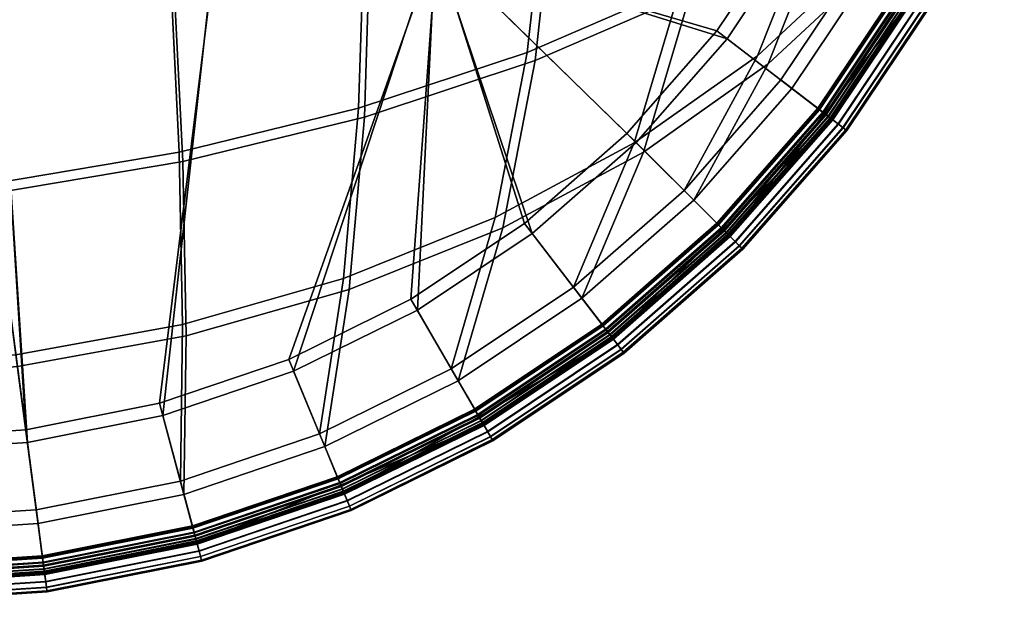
# Model space of a CAD drawing. Header units: centimetres. Extents: x -226 to 226, y -226 to 226.
# Tile 10 of 50: x 24 to 208, y -226 to -117. Entities that reach past the tile are written whole.
import ezdxf

# ---------------------------------------------------------------- set-up
doc = ezdxf.new("R2010")
doc.units = ezdxf.units.CM
doc.layers.add('Naked - Side$P - MAT - F_B - HOR', color=7, linetype='Continuous', true_color=0x7f5b5b)

msp = doc.modelspace()

# ---------------------------------------------------------------- meshes
at = {"layer": 'Naked - Side$P - MAT - F_B - HOR'}
mesh = msp.add_polyface(dxfattribs=at)
corners = [(99.13, -97.71, 381.41), (98.82, -98.33, 381.45), (101.83, -101.16, 381.93), (102.29, -100.34, 381.92), (98.33, -98.82, 381.45), (101.16, -101.83, 381.93), (97.71, -99.13, 381.41), (100.34, -102.29, 381.92), (97.04, -99.21, 381.32), (99.44, -102.51, 381.89), (96.27, -99.09, 381.2), (98.47, -102.48, 381.86), (102.48, -98.47, 381.86), (102.51, -99.44, 381.89), (105.79, -102.07, 381.86), (105.87, -100.96, 381.86), (105.45, -103.13, 381.86), (104.86, -104.08, 381.86), (104.08, -104.86, 381.86), (103.13, -105.45, 381.86), (102.07, -105.79, 381.86), (100.96, -105.87, 381.86), (133.24, -173.65, 476.52), (109.44, -189.55, 476.52), (105, -181.87, 476.76), (127.84, -166.61, 476.76), (154.77, -154.77, 476.52), (148.5, -148.5, 476.64), (109.56, -189.77, 381.86), (133.4, -173.85, 381.86), (118.66, -154.65, 381.87), (97.46, -168.81, 381.87), (154.95, -154.95, 381.86), (137.83, -137.83, 381.87), (139.2, -139.6, 476.36), (162.26, -123.31, 475.84), (113.21, -153.57, 476.76), (119.2, -122.68, 476.39), (147.91, -110.24, 475.28), (84.86, -164.97, 476.76), (87.68, -133.13, 476.75), (122.87, -89.73, 476.44), (153.8, -79.03, 476.41), (88.77, -99.04, 476.61), (155.47, -155.47, 476.17), (133.85, -174.43, 476.17), (133.24, -173.65, 476.52), (154.77, -154.77, 476.52), (168.81, -97.46, 381.87), (105.45, -103.13, 381.86), (104.86, -104.08, 381.86), (154.65, -118.66, 381.87), (104.86, -104.08, 381.86), (104.08, -104.86, 381.86), (104.08, -104.86, 381.86), (103.13, -105.45, 381.86), (103.13, -105.45, 381.86), (102.07, -105.79, 381.86), (97.46, -98.22, 376.72), (99.21, -99.99, 378.52), (98.27, -100.58, 378.52), (96.55, -98.8, 376.72), (100.58, -98.27, 378.52), (102.84, -100.47, 379.68), (102.23, -101.43, 379.68), (99.99, -99.21, 378.52), (101.43, -102.23, 379.68), (99.21, -99.99, 378.52), (99.21, -99.99, 378.52), (101.43, -102.23, 379.68), (100.47, -102.84, 379.68), (99.4, -103.21, 379.68), (97.23, -100.95, 378.52), (98.27, -103.34, 379.68), (96.12, -101.07, 378.52), (103.34, -98.27, 379.68), (105.85, -100.7, 380.08), (105.73, -101.85, 380.08), (103.21, -99.4, 379.68), (105.34, -102.94, 380.08), (104.73, -103.91, 380.08), (103.91, -104.73, 380.08), (101.43, -102.23, 379.68), (103.91, -104.73, 380.08), (102.94, -105.34, 380.08), (101.85, -105.73, 380.08), (100.7, -105.85, 380.08), (133.13, -173.5, 480.04), (129.41, -168.65, 480.04), (106.29, -184.1, 480.04), (109.35, -189.39, 480.04), (154.64, -154.64, 480.04), (150.32, -150.32, 480.04), (109.47, -189.61, 380.08), (98.66, -170.89, 380.08), (120.12, -156.55, 380.08), (133.28, -173.7, 380.08), (139.53, -139.53, 380.08), (154.81, -154.81, 380.08), (140.91, -141.31, 480.04), (114.6, -155.46, 480.04), (149.72, -111.59, 480.04), (120.67, -124.19, 480.04), (88.75, -134.77, 480.04), (85.9, -167, 480.04), (155.69, -80, 480.04), (124.38, -90.83, 480.04), (89.86, -100.26, 480.04), (170.89, -98.66, 380.08), (156.55, -120.12, 380.08), (104.73, -103.91, 380.08), (105.34, -102.94, 380.08), (103.91, -104.73, 380.08), (104.73, -103.91, 380.08), (102.94, -105.34, 380.08), (103.91, -104.73, 380.08), (101.85, -105.73, 380.08), (102.94, -105.34, 380.08)]
mesh.append_faces([[corners[k] for k in face] for face in [(0, 1, 2, 3), (1, 4, 5, 2), (4, 6, 7, 5), (6, 8, 9, 7), (8, 10, 11, 9), (12, 13, 14, 15), (13, 3, 16, 14), (3, 2, 17, 16), (2, 5, 18, 17), (5, 7, 19, 18), (7, 9, 20, 19), (9, 11, 21, 20), (22, 23, 24, 25), (26, 22, 25, 27), (28, 29, 30, 31), (29, 32, 33, 30), (27, 25, 34, 35), (25, 24, 36, 34), (34, 36, 37, 38), (36, 39, 40, 37), (38, 37, 41, 42), (37, 40, 43, 41), (44, 45, 46, 47), (48, 49, 50, 51), (51, 52, 53, 33), (33, 54, 55, 30), (30, 56, 57, 31), (58, 59, 60, 61), (62, 63, 64, 65), (65, 64, 66, 67), (68, 69, 70, 60), (60, 70, 71, 72), (72, 71, 73, 74), (75, 76, 77, 78), (78, 77, 79, 63), (63, 79, 80, 64), (64, 80, 81, 66), (82, 83, 84, 70), (70, 84, 85, 71), (71, 85, 86, 73), (87, 88, 89, 90), (91, 92, 88, 87), (93, 94, 95, 96), (96, 95, 97, 98), (88, 99, 100, 89), (99, 101, 102, 100), (100, 102, 103, 104), (101, 105, 106, 102), (102, 106, 107, 103), (108, 109, 110, 111), (109, 97, 112, 113), (97, 95, 114, 115), (95, 94, 116, 117)]])
mesh = msp.add_polyface(dxfattribs=at)
corners = [(173.65, -133.24, 476.28), (154.77, -154.77, 476.52), (148.5, -148.5, 476.64), (166.61, -127.84, 476.14), (192.26, -111, 450.69), (174.78, -134.16, 450.68), (176.13, -135.15, 471.8), (192.26, -111, 471.93), (154.95, -154.95, 381.86), (173.85, -133.4, 381.86), (154.65, -118.66, 381.87), (137.83, -137.83, 381.87), (189.55, -109.44, 476.48), (181.87, -105, 476.51), (189.77, -109.56, 381.86), (168.81, -97.46, 381.87), (162.26, -123.31, 475.84), (173.06, -96.04, 476.29), (194.02, -80.37, 476.76), (139.2, -139.6, 476.36), (147.91, -110.24, 475.28), (174.98, -134.27, 475.51), (155.96, -155.96, 475.69), (155.47, -155.47, 476.17), (174.43, -133.85, 475.97), (154.77, -154.77, 476.52), (173.65, -133.24, 476.28), (176.04, -135.08, 473.44), (192.17, -110.95, 473.57), (175.82, -134.91, 474.24), (191.92, -110.81, 474.37), (175.45, -134.63, 474.96), (191.53, -110.58, 475.11), (191.01, -110.28, 475.67), (190.41, -109.93, 476.14), (173.65, -133.24, 476.28), (189.55, -109.44, 476.48), (189.77, -109.56, 381.86), (173.85, -133.4, 381.86), (174.58, -133.96, 382.17), (190.57, -110.03, 382.17), (175.08, -134.34, 382.86), (191.12, -110.34, 382.86), (175.51, -134.68, 383.48), (191.59, -110.61, 383.48), (175.84, -134.93, 384.23), (191.95, -110.82, 384.23), (176.05, -135.09, 384.89), (192.18, -110.95, 384.89), (176.13, -135.15, 386.94), (192.26, -111, 386.94), (173.85, -133.4, 381.86), (154.95, -154.95, 381.86), (155.6, -155.6, 382.17), (156.05, -156.05, 382.86), (174.78, -134.16, 408.19), (192.26, -111, 408.19), (176.13, -135.15, 429.44), (192.26, -111, 429.44), (208.36, -86.31, 386.65), (208.36, -86.31, 473.21), (195.32, -112.77, 473.21), (195.32, -112.77, 386.65), (173.5, -133.13, 480.04), (168.65, -129.41, 480.04), (150.32, -150.32, 480.04), (154.64, -154.64, 480.04), (178.93, -137.29, 473.21), (178.93, -137.29, 386.65), (154.81, -154.81, 380.08), (139.53, -139.53, 380.08), (156.55, -120.12, 380.08), (173.7, -133.28, 380.08), (189.39, -109.35, 480.04), (184.1, -106.29, 480.04), (170.89, -98.66, 380.08), (189.61, -109.47, 380.08), (164.25, -124.83, 480.04), (196.4, -81.35, 480.04), (175.19, -97.22, 480.04), (149.72, -111.59, 480.04), (140.91, -141.31, 480.04), (174.9, -134.21, 479.8), (173.5, -133.13, 480.04), (154.64, -154.64, 480.04), (155.89, -155.89, 479.8), (195.11, -112.65, 474.98), (178.74, -137.15, 474.98), (194.52, -112.31, 476.62), (178.2, -136.74, 476.62), (193.58, -111.76, 478.04), (177.34, -136.07, 478.04), (192.35, -111.06, 479.12), (176.21, -135.21, 479.12), (190.92, -110.23, 479.8), (189.39, -109.35, 480.04), (173.5, -133.13, 480.04), (208.15, -86.22, 474.98), (207.55, -85.97, 383.36), (208.16, -86.22, 384.95), (195.12, -112.65, 384.95), (194.55, -112.32, 383.36), (189.61, -109.47, 380.08), (191.08, -110.32, 380.3), (175.05, -134.32, 380.3), (173.7, -133.28, 380.08), (192.46, -111.12, 380.96), (176.31, -135.29, 380.96), (193.64, -111.8, 382), (177.39, -136.12, 382), (178.23, -136.76, 383.36), (178.75, -137.16, 384.95), (173.7, -133.28, 380.08), (156.02, -156.02, 380.3), (154.81, -154.81, 380.08)]
mesh.append_faces([[corners[k] for k in face] for face in [(0, 1, 2, 3), (4, 5, 6, 7), (8, 9, 10, 11), (12, 0, 3, 13), (9, 14, 15, 10), (3, 2, 16, 13), (13, 16, 17, 18), (16, 19, 20, 17), (21, 22, 23, 24), (24, 23, 25, 26), (7, 6, 27, 28), (28, 27, 29, 30), (30, 29, 31, 32), (32, 31, 21, 33), (33, 21, 24, 34), (34, 24, 35, 36), (37, 38, 39, 40), (40, 39, 41, 42), (42, 41, 43, 44), (44, 43, 45, 46), (46, 45, 47, 48), (48, 47, 49, 50), (51, 52, 53, 39), (39, 53, 54, 41), (50, 49, 55, 56), (56, 55, 57, 58), (58, 57, 5, 4), (59, 60, 61, 62), (63, 64, 65, 66), (62, 61, 67, 68), (69, 70, 71, 72), (73, 74, 64, 63), (72, 71, 75, 76), (64, 74, 77, 65), (74, 78, 79, 77), (77, 79, 80, 81), (82, 83, 84, 85), (61, 86, 87, 67), (86, 88, 89, 87), (88, 90, 91, 89), (90, 92, 93, 91), (92, 94, 82, 93), (94, 95, 96, 82), (60, 97, 86, 61), (98, 99, 100, 101), (99, 59, 62, 100), (102, 103, 104, 105), (103, 106, 107, 104), (106, 108, 109, 107), (108, 101, 110, 109), (101, 100, 111, 110), (100, 62, 68, 111), (112, 104, 113, 114)]])
mesh = msp.add_polyface(dxfattribs=at)
corners = [(59.13, -102.39, 381.83), (60.59, -105.84, 381.85), (100.96, -105.87, 381.86), (98.47, -102.48, 381.86), (57.84, -99, 381.14), (96.27, -99.09, 381.2), (109.44, -189.55, 476.52), (83.76, -202.22, 476.52), (80.37, -194.02, 476.76), (105, -181.87, 476.76), (56.71, -211.66, 381.86), (83.86, -202.45, 381.86), (74.6, -180.09, 381.87), (50.45, -188.29, 381.87), (109.56, -189.77, 381.86), (97.46, -168.81, 381.87), (84.86, -164.97, 476.76), (113.21, -153.57, 476.76), (54.35, -202.85, 476.76), (54.77, -173.59, 476.75), (27.41, -208.21, 476.76), (23.6, -179.25, 476.43), (0, -210, 476.76), (-7.98, -181.85, 476.75), (54.13, -141.37, 476.52), (87.68, -133.13, 476.75), (19.38, -147.23, 475.28), (-15.69, -150.56, 476.54), (52.43, -106.75, 475.28), (88.77, -99.04, 476.61), (14.83, -112.68, 476.53), (18.91, -97.12, 381.14), (19.33, -100.45, 381.83), (19.81, -103.83, 381.85), (102.07, -105.79, 381.86), (100.96, -105.87, 381.86), (100.96, -105.87, 381.86), (60.59, -105.84, 381.85), (60.59, -105.84, 381.85), (19.81, -103.83, 381.85), (25.44, -193.26, 381.87), (19.81, -103.83, 381.85), (-19.81, -103.83, 381.85), (0, -194.93, 381.87), (65.37, -100.29, 251.31), (93.07, -97.72, 251.31), (93.06, -97.72, 371.94), (55.84, -97.72, 371.94), (93.4, -98.12, 374.46), (56.04, -98.12, 374.46), (58.96, -103.34, 379.68), (98.27, -103.34, 379.68), (100.7, -105.85, 380.08), (60.42, -105.85, 380.08), (56.67, -99.27, 376.72), (94.45, -99.27, 376.72), (96.12, -101.07, 378.52), (57.67, -101.07, 378.52), (96.34, -97.09, 374.46), (97.46, -98.22, 376.72), (96.55, -98.8, 376.72), (95.45, -97.65, 374.46), (95.53, -99.15, 376.72), (94.45, -98, 374.46), (98.27, -100.58, 378.52), (97.23, -100.95, 378.52), (109.35, -189.39, 480.04), (106.29, -184.1, 480.04), (81.35, -196.4, 480.04), (83.69, -202.04, 480.04), (83.78, -202.27, 380.08), (75.51, -182.3, 380.08), (98.66, -170.89, 380.08), (109.47, -189.61, 380.08), (114.6, -155.46, 480.04), (85.9, -167, 480.04), (55.44, -175.72, 480.04), (55.02, -205.34, 480.04), (23.89, -181.45, 480.04), (27.75, -210.77, 480.04), (88.75, -134.77, 480.04), (54.79, -143.11, 480.04), (19.62, -149.03, 480.04), (-15.88, -152.41, 480.04), (-8.07, -184.08, 480.04), (89.86, -100.26, 480.04), (53.08, -108.06, 480.04), (15.02, -114.07, 480.04), (-18.86, -99.15, 378.52), (18.86, -99.15, 378.52), (19.28, -101.38, 379.68), (-19.28, -101.38, 379.68), (-18.53, -97.39, 376.72), (18.53, -97.39, 376.72), (19.76, -103.84, 380.08), (-19.76, -103.84, 380.08), (100.7, -105.85, 380.08), (101.85, -105.73, 380.08), (51.07, -190.6, 380.08), (60.42, -105.85, 380.08), (100.7, -105.85, 380.08), (25.76, -195.63, 380.08), (19.76, -103.84, 380.08), (60.42, -105.85, 380.08), (0, -197.32, 380.08), (-19.76, -103.84, 380.08), (19.76, -103.84, 380.08), (55.84, -97.72, 130.67), (93.07, -97.72, 130.67)]
mesh.append_faces([[corners[k] for k in face] for face in [(0, 1, 2, 3), (4, 0, 3, 5), (6, 7, 8, 9), (10, 11, 12, 13), (11, 14, 15, 12), (9, 8, 16, 17), (8, 18, 19, 16), (18, 20, 21, 19), (20, 22, 23, 21), (16, 19, 24, 25), (19, 21, 26, 24), (21, 23, 27, 26), (25, 24, 28, 29), (24, 26, 30, 28), (31, 32, 0, 4), (32, 33, 1, 0), (15, 34, 35, 12), (12, 36, 37, 13), (13, 38, 39, 40), (40, 41, 42, 43), (44, 45, 46, 47), (47, 46, 48, 49), (50, 51, 52, 53), (54, 55, 56, 57), (57, 56, 51, 50), (49, 48, 55, 54), (58, 59, 60, 61), (61, 60, 62, 63), (63, 62, 55, 48), (60, 64, 65, 62), (62, 65, 56, 55), (66, 67, 68, 69), (70, 71, 72, 73), (67, 74, 75, 68), (68, 75, 76, 77), (77, 76, 78, 79), (75, 80, 81, 76), (76, 81, 82, 78), (78, 82, 83, 84), (80, 85, 86, 81), (81, 86, 87, 82), (88, 89, 90, 91), (89, 57, 50, 90), (92, 93, 89, 88), (93, 54, 57, 89), (91, 90, 94, 95), (90, 50, 53, 94), (72, 71, 96, 97), (71, 98, 99, 100), (98, 101, 102, 103), (101, 104, 105, 106), (107, 108, 45, 44)]])
mesh = msp.add_polyface(dxfattribs=at)
corners = [(174.78, -134.16, 450.68), (156.98, -156.98, 450.69), (156.98, -156.98, 471.93), (176.13, -135.15, 471.8), (135.15, -176.13, 450.69), (135.15, -176.13, 471.93), (135.08, -176.04, 473.58), (156.91, -156.91, 473.58), (134.91, -175.82, 474.38), (156.7, -156.7, 474.38), (134.63, -175.45, 475.12), (156.38, -156.38, 475.12), (134.27, -174.98, 475.69), (155.96, -155.96, 475.69), (133.85, -174.43, 476.17), (155.47, -155.47, 476.17), (176.04, -135.08, 473.44), (175.82, -134.91, 474.24), (175.45, -134.63, 474.96), (174.98, -134.27, 475.51), (154.95, -154.95, 381.86), (133.4, -173.85, 381.86), (133.96, -174.58, 382.17), (155.6, -155.6, 382.17), (134.34, -175.08, 382.86), (156.05, -156.05, 382.86), (134.68, -175.51, 383.48), (156.43, -156.43, 383.48), (134.93, -175.84, 384.23), (156.73, -156.73, 384.23), (135.09, -176.05, 384.89), (156.91, -156.91, 384.89), (135.15, -176.13, 386.94), (156.98, -156.98, 386.94), (175.08, -134.34, 382.86), (175.51, -134.68, 383.48), (175.84, -134.93, 384.23), (176.05, -135.09, 384.89), (176.13, -135.15, 386.94), (135.15, -176.13, 408.19), (156.98, -156.98, 408.19), (135.15, -176.13, 429.44), (155.77, -155.83, 429.44), (174.78, -134.16, 408.19), (176.13, -135.15, 429.44), (178.93, -137.29, 386.65), (178.93, -137.29, 473.21), (159.47, -159.47, 473.21), (159.47, -159.47, 386.65), (137.29, -178.93, 473.21), (137.29, -178.93, 386.65), (150.32, -150.32, 480.04), (164.25, -124.83, 480.04), (140.91, -141.31, 480.04), (129.41, -168.65, 480.04), (159.31, -159.31, 474.98), (137.15, -178.74, 474.98), (158.83, -158.83, 476.62), (136.74, -178.2, 476.62), (158.06, -158.06, 478.04), (136.07, -177.34, 478.04), (157.06, -157.06, 479.12), (135.21, -176.21, 479.12), (155.89, -155.89, 479.8), (134.21, -174.9, 479.8), (154.64, -154.64, 480.04), (133.13, -173.5, 480.04), (178.74, -137.15, 474.98), (178.2, -136.74, 476.62), (177.34, -136.07, 478.04), (176.21, -135.21, 479.12), (174.9, -134.21, 479.8), (154.81, -154.81, 380.08), (156.02, -156.02, 380.3), (134.32, -175.05, 380.3), (133.28, -173.7, 380.08), (157.14, -157.14, 380.96), (135.29, -176.31, 380.96), (158.11, -158.11, 382), (136.12, -177.39, 382), (158.85, -158.85, 383.36), (136.76, -178.23, 383.36), (159.32, -159.32, 384.95), (137.16, -178.75, 384.95), (175.05, -134.32, 380.3), (176.31, -135.29, 380.96), (177.39, -136.12, 382), (178.23, -136.76, 383.36), (178.75, -137.16, 384.95)]
mesh.append_faces([[corners[k] for k in face] for face in [(0, 1, 2, 3), (1, 4, 5, 2), (2, 5, 6, 7), (7, 6, 8, 9), (9, 8, 10, 11), (11, 10, 12, 13), (13, 12, 14, 15), (3, 2, 7, 16), (16, 7, 9, 17), (17, 9, 11, 18), (18, 11, 13, 19), (20, 21, 22, 23), (23, 22, 24, 25), (25, 24, 26, 27), (27, 26, 28, 29), (29, 28, 30, 31), (31, 30, 32, 33), (34, 25, 27, 35), (35, 27, 29, 36), (36, 29, 31, 37), (37, 31, 33, 38), (33, 32, 39, 40), (40, 39, 41, 42), (42, 41, 4, 1), (38, 33, 40, 43), (43, 40, 42, 44), (44, 42, 1, 0), (45, 46, 47, 48), (48, 47, 49, 50), (51, 52, 53, 54), (47, 55, 56, 49), (55, 57, 58, 56), (57, 59, 60, 58), (59, 61, 62, 60), (61, 63, 64, 62), (63, 65, 66, 64), (46, 67, 55, 47), (67, 68, 57, 55), (68, 69, 59, 57), (69, 70, 61, 59), (70, 71, 63, 61), (72, 73, 74, 75), (73, 76, 77, 74), (76, 78, 79, 77), (78, 80, 81, 79), (80, 82, 83, 81), (82, 48, 50, 83), (84, 85, 76, 73), (85, 86, 78, 76), (86, 87, 80, 78), (87, 88, 82, 80), (88, 45, 48, 82)]])
mesh = msp.add_polyface(dxfattribs=at)
corners = [(110.13, -190.85, 450.69), (84.96, -205.11, 450.69), (84.96, -205.11, 471.93), (111, -192.26, 471.93), (135.15, -176.13, 450.69), (135.15, -176.13, 471.93), (84.92, -205.01, 473.58), (110.95, -192.17, 473.58), (84.81, -204.74, 474.38), (110.81, -191.92, 474.38), (84.63, -204.32, 475.12), (110.58, -191.53, 475.12), (84.41, -203.77, 475.69), (110.28, -191.01, 475.69), (135.08, -176.04, 473.58), (134.91, -175.82, 474.38), (134.63, -175.45, 475.12), (134.27, -174.98, 475.69), (109.93, -190.41, 476.17), (133.85, -174.43, 476.17), (109.44, -189.55, 476.52), (133.24, -173.65, 476.52), (110.34, -191.12, 382.86), (84.45, -203.89, 382.86), (84.66, -204.39, 383.48), (110.61, -191.59, 383.48), (84.82, -204.77, 384.23), (110.82, -191.95, 384.23), (84.92, -205.02, 384.89), (110.95, -192.18, 384.89), (84.96, -205.11, 386.94), (111, -192.26, 386.94), (133.4, -173.85, 381.86), (109.56, -189.77, 381.86), (110.03, -190.57, 382.17), (133.96, -174.58, 382.17), (134.34, -175.08, 382.86), (134.68, -175.51, 383.48), (134.93, -175.84, 384.23), (135.09, -176.05, 384.89), (135.15, -176.13, 386.94), (111, -192.26, 408.19), (135.15, -176.13, 408.19), (111, -192.26, 429.44), (135.15, -176.13, 429.44), (84.28, -203.6, 408.19), (84.96, -205.11, 429.44), (112.77, -195.32, 386.65), (112.77, -195.32, 473.21), (86.31, -208.36, 473.21), (86.31, -208.36, 386.65), (137.29, -178.93, 386.65), (137.29, -178.93, 473.21), (112.65, -195.11, 474.98), (86.22, -208.15, 474.98), (112.31, -194.52, 476.62), (85.96, -207.52, 476.62), (111.76, -193.58, 478.04), (85.54, -206.51, 478.04), (111.06, -192.35, 479.12), (85, -205.2, 479.12), (110.23, -190.92, 479.8), (84.37, -203.68, 479.8), (137.15, -178.74, 474.98), (136.74, -178.2, 476.62), (136.07, -177.34, 478.04), (135.21, -176.21, 479.12), (134.21, -174.9, 479.8), (133.13, -173.5, 480.04), (109.35, -189.39, 480.04), (110.32, -191.08, 380.3), (111.12, -192.46, 380.96), (85.05, -205.32, 380.96), (84.44, -203.85, 380.3), (111.8, -193.64, 382), (85.57, -206.58, 382), (112.32, -194.55, 383.36), (85.97, -207.55, 383.36), (112.65, -195.12, 384.95), (86.22, -208.16, 384.95), (133.28, -173.7, 380.08), (134.32, -175.05, 380.3), (109.47, -189.61, 380.08), (135.29, -176.31, 380.96), (136.12, -177.39, 382), (136.76, -178.23, 383.36), (137.16, -178.75, 384.95)]
mesh.append_faces([[corners[k] for k in face] for face in [(0, 1, 2, 3), (4, 0, 3, 5), (3, 2, 6, 7), (7, 6, 8, 9), (9, 8, 10, 11), (11, 10, 12, 13), (5, 3, 7, 14), (14, 7, 9, 15), (15, 9, 11, 16), (16, 11, 13, 17), (17, 13, 18, 19), (19, 18, 20, 21), (22, 23, 24, 25), (25, 24, 26, 27), (27, 26, 28, 29), (29, 28, 30, 31), (32, 33, 34, 35), (35, 34, 22, 36), (36, 22, 25, 37), (37, 25, 27, 38), (38, 27, 29, 39), (39, 29, 31, 40), (40, 31, 41, 42), (42, 41, 43, 44), (44, 43, 0, 4), (31, 30, 45, 41), (41, 45, 46, 43), (43, 46, 1, 0), (47, 48, 49, 50), (51, 52, 48, 47), (48, 53, 54, 49), (53, 55, 56, 54), (55, 57, 58, 56), (57, 59, 60, 58), (59, 61, 62, 60), (52, 63, 53, 48), (63, 64, 55, 53), (64, 65, 57, 55), (65, 66, 59, 57), (66, 67, 61, 59), (67, 68, 69, 61), (70, 71, 72, 73), (71, 74, 75, 72), (74, 76, 77, 75), (76, 78, 79, 77), (78, 47, 50, 79), (80, 81, 70, 82), (81, 83, 71, 70), (83, 84, 74, 71), (84, 85, 76, 74), (85, 86, 78, 76), (86, 51, 47, 78)]])
mesh = msp.add_polyface(dxfattribs=at)
corners = [(28.57, -217.01, 476.52), (0, -218.88, 476.52), (0, -210, 476.76), (27.41, -208.21, 476.76), (56.65, -211.42, 476.52), (54.35, -202.85, 476.76), (28.98, -220.11, 450.69), (0, -222.01, 450.69), (0, -222.01, 471.93), (28.98, -220.11, 471.93), (0, -219.13, 381.86), (28.6, -217.25, 381.86), (25.44, -193.26, 381.87), (0, -194.93, 381.87), (56.71, -211.66, 381.86), (50.45, -188.29, 381.87), (57.43, -214.34, 473.58), (28.96, -220, 473.58), (28.93, -219.72, 474.38), (57.36, -214.06, 474.38), (28.87, -219.26, 475.12), (57.24, -213.62, 475.12), (28.79, -218.67, 475.69), (57.09, -213.05, 475.69), (28.7, -217.99, 476.17), (56.91, -212.38, 476.17), (28.57, -217.01, 476.52), (56.65, -211.42, 476.52), (0, -221.9, 473.58), (28.96, -220, 473.58), (28.96, -220, 473.58), (0, -221.61, 474.38), (28.93, -219.72, 474.38), (28.93, -219.72, 474.38), (0, -221.16, 475.12), (28.87, -219.26, 475.12), (28.87, -219.26, 475.12), (0, -220.56, 475.69), (28.79, -218.67, 475.69), (28.79, -218.67, 475.69), (0, -219.87, 476.17), (28.7, -217.99, 476.17), (28.7, -217.99, 476.17), (0, -218.88, 476.52), (28.57, -217.01, 476.52), (56.71, -211.66, 381.86), (28.6, -217.25, 381.86), (28.72, -218.17, 382.17), (56.95, -212.56, 382.17), (28.81, -218.8, 382.86), (57.12, -213.17, 382.86), (28.88, -219.34, 383.48), (57.26, -213.69, 383.48), (28.93, -219.75, 384.23), (57.37, -214.09, 384.23), (28.96, -220.01, 384.89), (57.43, -214.35, 384.89), (28.6, -217.25, 381.86), (0, -219.13, 381.86), (0, -220.05, 382.17), (28.72, -218.17, 382.17), (28.72, -218.17, 382.17), (0, -220.69, 382.86), (28.81, -218.8, 382.86), (28.81, -218.8, 382.86), (0, -221.23, 383.48), (28.88, -219.34, 383.48), (28.88, -219.34, 383.48), (0, -221.65, 384.23), (28.93, -219.75, 384.23), (28.93, -219.75, 384.23), (0, -221.91, 384.89), (28.96, -220.01, 384.89), (28.96, -220.01, 384.89), (0, -222.01, 386.94), (28.98, -220.11, 386.94), (28.98, -220.11, 386.94), (0, -222.01, 408.19), (28.98, -220.11, 408.19), (28.98, -220.11, 408.19), (-0.05, -220.38, 429.44), (28.98, -220.11, 429.44), (28.98, -220.11, 429.44), (28.54, -216.82, 480.04), (27.75, -210.77, 480.04), (0, -212.58, 480.04), (0, -218.69, 480.04), (56.6, -211.24, 480.04), (55.02, -205.34, 480.04), (29.44, -223.6, 386.65), (29.44, -223.6, 473.21), (0, -225.53, 473.21), (0, -225.53, 386.65), (0, -218.94, 380.08), (0, -197.32, 380.08), (25.76, -195.63, 380.08), (28.58, -217.07, 380.08), (51.07, -190.6, 380.08), (56.67, -211.48, 380.08), (23.89, -181.45, 480.04), (-8.07, -184.08, 480.04), (57.49, -214.54, 479.12), (57.06, -212.95, 479.8), (28.78, -218.57, 479.8), (28.99, -220.21, 479.12), (56.6, -211.24, 480.04), (28.54, -216.82, 480.04), (29.41, -223.37, 474.98), (0, -225.3, 474.98), (29.32, -222.69, 476.62), (0, -224.61, 476.62), (29.18, -221.62, 478.04), (0, -223.53, 478.04), (0, -222.11, 479.12), (0, -220.46, 479.8), (28.54, -216.82, 480.04), (0, -218.69, 480.04), (56.67, -211.48, 380.08), (57.11, -213.13, 380.3), (28.8, -218.76, 380.3), (28.58, -217.07, 380.08), (57.52, -214.66, 380.96), (29.01, -220.33, 380.96), (28.58, -217.07, 380.08), (0, -220.65, 380.3), (0, -218.94, 380.08), (0, -222.24, 380.96), (29.19, -221.69, 382), (0, -223.6, 382), (29.32, -222.73, 383.36), (0, -224.65, 383.36), (29.41, -223.38, 384.95), (0, -225.31, 384.95)]
mesh.append_faces([[corners[k] for k in face] for face in [(0, 1, 2, 3), (4, 0, 3, 5), (6, 7, 8, 9), (10, 11, 12, 13), (11, 14, 15, 12), (16, 17, 18, 19), (19, 18, 20, 21), (21, 20, 22, 23), (23, 22, 24, 25), (25, 24, 26, 27), (9, 8, 28, 29), (30, 28, 31, 32), (33, 31, 34, 35), (36, 34, 37, 38), (39, 37, 40, 41), (42, 40, 43, 44), (45, 46, 47, 48), (48, 47, 49, 50), (50, 49, 51, 52), (52, 51, 53, 54), (54, 53, 55, 56), (57, 58, 59, 60), (61, 59, 62, 63), (64, 62, 65, 66), (67, 65, 68, 69), (70, 68, 71, 72), (73, 71, 74, 75), (76, 74, 77, 78), (79, 77, 80, 81), (82, 80, 7, 6), (83, 84, 85, 86), (87, 88, 84, 83), (89, 90, 91, 92), (93, 94, 95, 96), (96, 95, 97, 98), (84, 99, 100, 85), (101, 102, 103, 104), (102, 105, 106, 103), (90, 107, 108, 91), (107, 109, 110, 108), (109, 111, 112, 110), (111, 104, 113, 112), (104, 103, 114, 113), (103, 115, 116, 114), (117, 118, 119, 120), (118, 121, 122, 119), (123, 119, 124, 125), (119, 122, 126, 124), (122, 127, 128, 126), (127, 129, 130, 128), (129, 131, 132, 130), (131, 89, 92, 132)]])
mesh = msp.add_polyface(dxfattribs=at)
corners = [(83.76, -202.22, 476.52), (56.65, -211.42, 476.52), (54.35, -202.85, 476.76), (80.37, -194.02, 476.76), (84.96, -205.11, 450.69), (57.46, -214.44, 450.69), (57.46, -214.44, 471.93), (84.96, -205.11, 471.93), (28.98, -220.11, 450.69), (28.98, -220.11, 471.93), (28.98, -220.11, 471.93), (28.96, -220, 473.58), (57.43, -214.34, 473.58), (110.28, -191.01, 475.69), (84.41, -203.77, 475.69), (84.14, -203.13, 476.17), (109.93, -190.41, 476.17), (83.76, -202.22, 476.52), (109.44, -189.55, 476.52), (84.92, -205.01, 473.58), (57.36, -214.06, 474.38), (84.81, -204.74, 474.38), (57.24, -213.62, 475.12), (84.63, -204.32, 475.12), (57.09, -213.05, 475.69), (56.91, -212.38, 476.17), (56.65, -211.42, 476.52), (83.76, -202.22, 476.52), (57.43, -214.35, 384.89), (28.96, -220.01, 384.89), (28.98, -220.11, 386.94), (57.46, -214.44, 386.94), (109.56, -189.77, 381.86), (83.86, -202.45, 381.86), (84.21, -203.3, 382.17), (110.03, -190.57, 382.17), (84.45, -203.89, 382.86), (110.34, -191.12, 382.86), (83.86, -202.45, 381.86), (56.71, -211.66, 381.86), (56.95, -212.56, 382.17), (57.12, -213.17, 382.86), (57.26, -213.69, 383.48), (84.66, -204.39, 383.48), (57.37, -214.09, 384.23), (84.82, -204.77, 384.23), (84.92, -205.02, 384.89), (84.96, -205.11, 386.94), (28.98, -220.11, 408.19), (57.46, -214.44, 408.19), (28.98, -220.11, 429.44), (57.46, -214.44, 429.44), (28.98, -220.11, 450.69), (84.28, -203.6, 408.19), (84.96, -205.11, 429.44), (83.69, -202.04, 480.04), (81.35, -196.4, 480.04), (55.02, -205.34, 480.04), (56.6, -211.24, 480.04), (86.31, -208.36, 386.65), (86.31, -208.36, 473.21), (58.37, -217.85, 473.21), (58.37, -217.85, 386.65), (29.44, -223.6, 473.21), (29.44, -223.6, 386.65), (56.67, -211.48, 380.08), (51.07, -190.6, 380.08), (75.51, -182.3, 380.08), (83.78, -202.27, 380.08), (58.31, -217.62, 474.98), (29.41, -223.37, 474.98), (58.13, -216.96, 476.62), (29.32, -222.69, 476.62), (57.85, -215.91, 478.04), (29.18, -221.62, 478.04), (57.49, -214.54, 479.12), (28.99, -220.21, 479.12), (110.23, -190.92, 479.8), (109.35, -189.39, 480.04), (83.69, -202.04, 480.04), (84.37, -203.68, 479.8), (86.22, -208.15, 474.98), (85.96, -207.52, 476.62), (85.54, -206.51, 478.04), (85, -205.2, 479.12), (57.06, -212.95, 479.8), (83.69, -202.04, 480.04), (56.6, -211.24, 480.04), (57.52, -214.66, 380.96), (57.87, -215.98, 382), (29.19, -221.69, 382), (29.01, -220.33, 380.96), (58.14, -216.99, 383.36), (29.32, -222.73, 383.36), (58.31, -217.63, 384.95), (29.41, -223.38, 384.95), (109.47, -189.61, 380.08), (110.32, -191.08, 380.3), (84.44, -203.85, 380.3), (83.78, -202.27, 380.08), (83.78, -202.27, 380.08), (57.11, -213.13, 380.3), (56.67, -211.48, 380.08), (85.05, -205.32, 380.96), (85.57, -206.58, 382), (85.97, -207.55, 383.36), (86.22, -208.16, 384.95)]
mesh.append_faces([[corners[k] for k in face] for face in [(0, 1, 2, 3), (4, 5, 6, 7), (5, 8, 9, 6), (6, 10, 11, 12), (13, 14, 15, 16), (16, 15, 17, 18), (7, 6, 12, 19), (19, 12, 20, 21), (21, 20, 22, 23), (23, 22, 24, 14), (14, 24, 25, 15), (15, 25, 26, 27), (28, 29, 30, 31), (32, 33, 34, 35), (35, 34, 36, 37), (38, 39, 40, 34), (34, 40, 41, 36), (36, 41, 42, 43), (43, 42, 44, 45), (45, 44, 28, 46), (46, 28, 31, 47), (31, 30, 48, 49), (49, 48, 50, 51), (51, 50, 52, 5), (47, 31, 49, 53), (53, 49, 51, 54), (54, 51, 5, 4), (55, 56, 57, 58), (59, 60, 61, 62), (62, 61, 63, 64), (65, 66, 67, 68), (61, 69, 70, 63), (69, 71, 72, 70), (71, 73, 74, 72), (73, 75, 76, 74), (77, 78, 79, 80), (60, 81, 69, 61), (81, 82, 71, 69), (82, 83, 73, 71), (83, 84, 75, 73), (84, 80, 85, 75), (80, 86, 87, 85), (88, 89, 90, 91), (89, 92, 93, 90), (92, 94, 95, 93), (94, 62, 64, 95), (96, 97, 98, 99), (100, 98, 101, 102), (98, 103, 88, 101), (103, 104, 89, 88), (104, 105, 92, 89), (105, 106, 94, 92), (106, 59, 62, 94)]])

doc.saveas('drawing.dxf')
